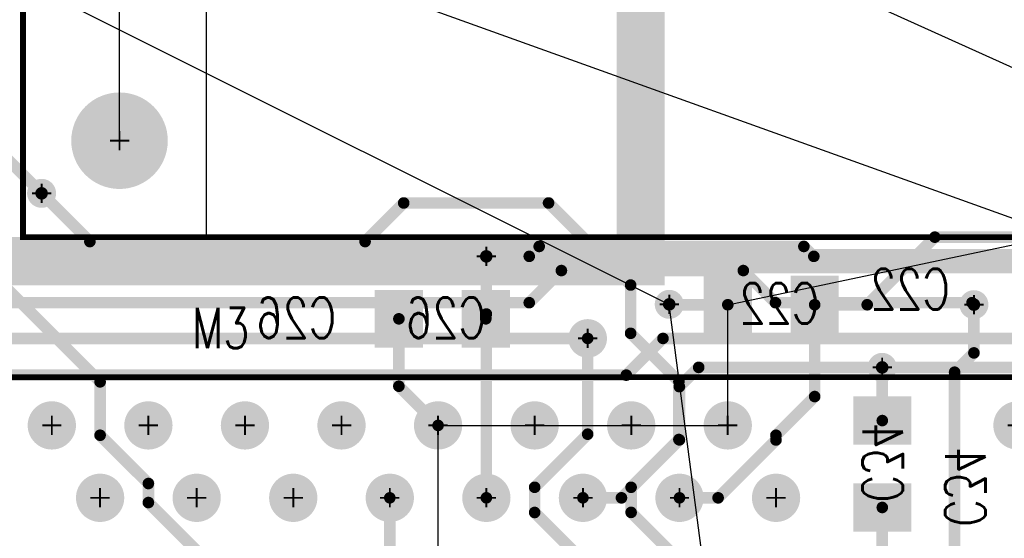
# Model space of a CAD drawing. Extents: x -4.8 to 11.7, y -3.6 to 8.1.
# Tile 35 of 53: x 2.627 to 3.647, y 1.713 to 2.25. Entities that reach past the tile are written whole.
import ezdxf

# ---------------------------------------------------------------- set-up
doc = ezdxf.new("R2010")
doc.units = 0
for name, pattern in [('KEEPOUT_00011100$0', [2, 1, 1]), ('SIG_1', [2, 1, 1]), ('SIG_117', [2, 1, 1]), ('SIG_121', [2, 1, 1]), ('SIG_124', [2, 1, 1]), ('SIG_125', [2, 1, 1]), ('SIG_126', [2, 1, 1]), ('SIG_133', [2, 1, 1]), ('SIG_138', [2, 1, 1]), ('SIG_152', [2, 1, 1]), ('SIG_20', [2, 1, 1]), ('SIG_50', [2, 1, 1]), ('SIG_8', [2, 1, 1])]:
    doc.linetypes.add(name, pattern=pattern)
for name, color, linetype in [('2D_LINE_02', 231, 'CONTINUOUS'), ('2D_LINE_03', 112, 'CONTINUOUS'), ('DRIL_NPLTE_THRU_01', 16, 'CONTINUOUS'), ('DRIL_NPLTE_THRU_04', 176, 'CONTINUOUS'), ('DRIL_PLTE_THRU_01', 16, 'CONTINUOUS'), ('DRIL_PLTE_THRU_04', 176, 'CONTINUOUS'), ('DRIL_SYMBOL', 254, 'CONTINUOUS'), ('KEEPOUT_01', 2, 'CONTINUOUS'), ('LINK_00', 2, 'CONTINUOUS'), ('PADS_BOT', 5, 'CONTINUOUS'), ('PADS_INNER', 1, 'CONTINUOUS'), ('PADS_TOP', 1, 'CONTINUOUS'), ('PART_NAME_123', 255, 'CONTINUOUS'), ('PART_NAME_124', 6, 'CONTINUOUS'), ('PART_NAME_130', 106, 'CONTINUOUS'), ('PART_TOP_2DLINE_123', 255, 'CONTINUOUS'), ('PART_TOP_2DLINE_129', 2, 'CONTINUOUS'), ('TRACE_01', 1, 'CONTINUOUS'), ('TRACE_04', 5, 'CONTINUOUS'), ('VIAPTS', 56, 'CONTINUOUS')]:
    doc.layers.add(name, color=color, linetype=linetype)
doc.styles.add('W0$001', font='simplex', dxfattribs={"width": 0.75})
doc.styles.add('W0$006', font='simplex', dxfattribs={"width": 0.75})

# ---------------------------------------------------------------- blocks, each defined once
blk = doc.blocks.new('DRAWING_169')
at = {"layer": '2D_LINE_03', "const_width": 0.025}
blk.add_lwpolyline([(0.02, 0), (-1.2255, 0), (-1.2255, 0.95), (3.2, 0.95), (3.2, 0.85), (4.1, 0.85), (4.1, 0.4), (4.15, 0.4), (4.15, -1.145), (3.74, -1.145), (3.74, 0.45), (0.02, 0.45)], close=True, dxfattribs=at)
blk = doc.blocks.new('SMOOTH_0$05')
at = {"const_width": 0.025}
blk.add_lwpolyline([(-0.0125, 0, 1), (0.0125, 0, 1)], format="xyb", close=True, dxfattribs=at)
blk = doc.blocks.new('DRAWING_276')
at = {"layer": '2D_LINE_02', "const_width": 0.05}
blk.add_lwpolyline([(0.0746, 0.0502), (4.145, 0.0502), (4.145, -0.675), (3.4351, -0.675), (3.4351, -0.9951), (3.57, -0.9951), (3.57, -4.45), (2.89, -4.45), (2.89, -3.38), (0.0746, -3.38)], close=True, dxfattribs=at)
at = {"layer": '2D_LINE_02'}
blk.add_blockref('SMOOTH_0$05', (3.57, -4.45), dxfattribs=at)
blk = doc.blocks.new('SMOOTH_0$006')
at = {"const_width": 0.003}
blk.add_lwpolyline([(-0.0015, 0, 1), (0.0015, 0, 1)], format="xyb", close=True, dxfattribs=at)
blk = doc.blocks.new('SMOOTH_0$001')
at = {"const_width": 0.0005}
blk.add_lwpolyline([(-0.00025, 0, 1), (0.00025, 0, 1)], format="xyb", close=True, dxfattribs=at)
blk = doc.blocks.new('PART_BODY_TOP_206')
at = {"layer": 'KEEPOUT_01', "linetype": 'KEEPOUT_00011100$0'}
blk.add_lwpolyline([(1, -1.1), (0.09, -1.1), (0.09, 0.1), (1, 0.1)], close=True, dxfattribs=at)
at = {"layer": 'PART_TOP_2DLINE_123', "const_width": 0.006}
blk.add_lwpolyline([(-0.1, 0.1), (2.1, 0.1), (2.1, -1.1), (-0.1, -1.1)], close=True, dxfattribs=at)
at = {"layer": 'PART_TOP_2DLINE_129', "const_width": 0.001}
blk.add_lwpolyline([(-0.1, 0.1), (2.1, 0.1), (2.1, -1.1), (-0.1, -1.1)], close=True, dxfattribs=at)
at = {"layer": 'PART_TOP_2DLINE_123'}
blk.add_blockref('SMOOTH_0$006', (-0.1, -1.1), dxfattribs=at)
at = {"layer": 'PART_TOP_2DLINE_129'}
blk.add_blockref('SMOOTH_0$001', (-0.1, -1.1), dxfattribs=at)
blk = doc.blocks.new('DRIL_SYMBOL_0$055')
at = {"layer": 'DRIL_SYMBOL', "const_width": 0.002}
for points in [[(0, -0.01), (0, 0.01)], [(-0.01, 0), (0.01, 0)]]:
    blk.add_lwpolyline(points, dxfattribs=at)
blk = doc.blocks.new('DRIL_HOLE_0$055')
at = {"const_width": 0.0275}
blk.add_lwpolyline([(-0.01375, 0, 1), (0.01375, 0, 1)], format="xyb", close=True, dxfattribs=at)
blk.add_blockref('DRIL_SYMBOL_0$055', (0, 0))
blk = doc.blocks.new('PAD_17')
at = {"const_width": 0.05}
blk.add_lwpolyline([(0, -0.025, 1), (0, 0.025, 1)], format="xyb", close=True, dxfattribs=at)
blk = doc.blocks.new('STK_TOP_50')
at = {"layer": 'DRIL_PLTE_THRU_01'}
blk.add_blockref('DRIL_HOLE_0$055', (0, 0), dxfattribs=at)
at = {"layer": 'DRIL_PLTE_THRU_04'}
blk.add_blockref('DRIL_HOLE_0$055', (0, 0), dxfattribs=at)
at = {"layer": 'PADS_BOT'}
blk.add_blockref('PAD_17', (0, 0), dxfattribs=at)
at = {"layer": 'PADS_INNER'}
blk.add_blockref('PAD_17', (0, 0), dxfattribs=at)
at = {"layer": 'PADS_TOP'}
blk.add_blockref('PAD_17', (0, 0), dxfattribs=at)
blk = doc.blocks.new('SYM_TOP_39')
for name, p in [('PART_BODY_TOP_206', (0, 0)), ('STK_TOP_50', (0, -1))]:
    blk.add_blockref(name, p)
blk = doc.blocks.new('PART_TOP_87')
blk.add_blockref('SYM_TOP_39', (0, 0))
at = {"layer": 'PART_NAME_123', "style": 'W0$006', "width": 0.75}
blk.add_text('M3', height=0.042, dxfattribs=at).set_placement((0.075, -1.215))
blk = doc.blocks.new('DRIL_HOLE_0')
blk.add_lwpolyline([(0, 0, 1), (0, 0, 1)], format="xyb", close=True)
blk = doc.blocks.new('PAD_0')
blk.add_lwpolyline([(0, 0, 1), (0, 0, 1)], format="xyb", close=True)
blk = doc.blocks.new('PAD_2')
at = {"const_width": 0.05}
blk.add_lwpolyline([(-0.03, 0), (0.03, 0)], dxfattribs=at)
blk = doc.blocks.new('STK_BOT_29')
at = {"layer": 'DRIL_NPLTE_THRU_01'}
blk.add_blockref('DRIL_HOLE_0', (0, 0), dxfattribs=at)
at = {"layer": 'DRIL_NPLTE_THRU_04'}
blk.add_blockref('DRIL_HOLE_0', (0, 0), dxfattribs=at)
at = {"layer": 'PADS_BOT', "rotation": 90}
blk.add_blockref('PAD_2', (0, 0), dxfattribs=at)
at = {"layer": 'PADS_INNER'}
blk.add_blockref('PAD_0', (0, 0), dxfattribs=at)
at = {"layer": 'PADS_TOP'}
blk.add_blockref('PAD_0', (0, 0), dxfattribs=at)
blk = doc.blocks.new('SYM_BOT_20')
for p in [(-0.045, 0), (0.045, 0)]:
    blk.add_blockref('STK_BOT_29', p)
blk = doc.blocks.new('PART_BOT_137')
blk.add_blockref('SYM_BOT_20', (0, 0))
at = {"layer": 'PART_NAME_124', "style": 'W0$006', "width": 0.75}
blk.add_text('C22', height=0.042, rotation=180, dxfattribs=at).set_placement((0.1849, 0.0049))
at = {"layer": 'PART_NAME_130', "style": 'W0$001', "width": 0.75}
blk.add_text('C22', height=0.042, rotation=180, dxfattribs=at).set_placement((0.0494, 0.0196))
blk = doc.blocks.new('PART_BOT_138')
blk.add_blockref('SYM_BOT_20', (0, 0))
at = {"layer": 'PART_NAME_124', "style": 'W0$006', "width": 0.75}
blk.add_text('C26', height=0.042, rotation=180, dxfattribs=at).set_placement((-0.11, 0.02))
at = {"layer": 'PART_NAME_130', "style": 'W0$001', "width": 0.75}
blk.add_text('C26', height=0.042, rotation=180, dxfattribs=at).set_placement((0.045, 0.02))
blk = doc.blocks.new('PART_BOT_152')
blk.add_blockref('SYM_BOT_20', (0, 0))
at = {"layer": 'PART_NAME_124', "style": 'W0$006', "width": 0.75}
blk.add_text('C34', height=0.042, dxfattribs=at).set_placement((-0.065, 0.065))
at = {"layer": 'PART_NAME_130', "style": 'W0$001', "width": 0.75}
blk.add_text('C34', height=0.042, dxfattribs=at).set_placement((-0.0396, -0.0206))
blk = doc.blocks.new('PART_BODY_TOP_252')
at = {"layer": 'PART_TOP_2DLINE_123', "const_width": 0.006}
blk.add_lwpolyline([(-0.5, 0.2), (3.295, 0.2), (3.295, -0.125), (-0.5, -0.125)], close=True, dxfattribs=at)
at = {"layer": 'PART_TOP_2DLINE_129', "const_width": 0.001}
blk.add_lwpolyline([(-1.095, 0.2), (3.935, 0.2), (3.935, -0.125), (-1.095, -0.125)], close=True, dxfattribs=at)
blk = doc.blocks.new('DRIL_SYMBOL_0$03')
at = {"layer": 'DRIL_SYMBOL', "const_width": 0.002}
for points in [[(0, -0.01), (0, 0.01)], [(-0.01, 0), (0.01, 0)]]:
    blk.add_lwpolyline(points, dxfattribs=at)
blk = doc.blocks.new('DRIL_HOLE_0$03')
at = {"const_width": 0.015}
blk.add_lwpolyline([(-0.0075, 0, 1), (0.0075, 0, 1)], format="xyb", close=True, dxfattribs=at)
blk.add_blockref('DRIL_SYMBOL_0$03', (0, 0))
blk = doc.blocks.new('PAD_115')
at = {"const_width": 0.025}
blk.add_lwpolyline([(0, -0.0125, 1), (0, 0.0125, 1)], format="xyb", close=True, dxfattribs=at)
blk = doc.blocks.new('STK_TOP_98')
at = {"layer": 'DRIL_PLTE_THRU_01'}
blk.add_blockref('DRIL_HOLE_0$03', (0, 0), dxfattribs=at)
at = {"layer": 'DRIL_PLTE_THRU_04'}
blk.add_blockref('DRIL_HOLE_0$03', (0, 0), dxfattribs=at)
at = {"layer": 'PADS_BOT'}
blk.add_blockref('PAD_115', (0, 0), dxfattribs=at)
at = {"layer": 'PADS_INNER'}
blk.add_blockref('PAD_115', (0, 0), dxfattribs=at)
at = {"layer": 'PADS_TOP'}
blk.add_blockref('PAD_115', (0, 0), dxfattribs=at)
blk = doc.blocks.new('SYM_TOP_85')
for name, p in [('PART_BODY_TOP_252', (0, 0)), ('STK_TOP_98', (0.5, 0)), ('STK_TOP_98', (0.6, 0)), ('STK_TOP_98', (0.7, 0)), ('STK_TOP_98', (0.8, 0)), ('STK_TOP_98', (0.9, 0)), ('STK_TOP_98', (1, 0)), ('STK_TOP_98', (1.1, 0)), ('STK_TOP_98', (1.2, 0)), ('STK_TOP_98', (0.25, -0.075)), ('STK_TOP_98', (0.55, -0.075)), ('STK_TOP_98', (0.65, -0.075)), ('STK_TOP_98', (0.75, -0.075)), ('STK_TOP_98', (0.85, -0.075)), ('STK_TOP_98', (0.95, -0.075)), ('STK_TOP_98', (1.05, -0.075)), ('STK_TOP_98', (1.15, -0.075)), ('STK_TOP_98', (1.25, -0.075))]:
    blk.add_blockref(name, p)
blk = doc.blocks.new('PART_TOP_183')
blk.add_blockref('SYM_TOP_85', (0, 0))
blk = doc.blocks.new('SMOOTH_0$012')
at = {"const_width": 0.006}
blk.add_lwpolyline([(-0.003, 0, 1), (0.003, 0, 1)], format="xyb", close=True, dxfattribs=at)
blk = doc.blocks.new('DRIL_SYMBOL_0$013')
at = {"layer": 'DRIL_SYMBOL', "const_width": 0.002}
for points in [[(0, -0.01), (0, 0.01)], [(-0.01, 0), (0.01, 0)]]:
    blk.add_lwpolyline(points, dxfattribs=at)
blk = doc.blocks.new('DRIL_HOLE_0$013')
at = {"const_width": 0.0065}
blk.add_lwpolyline([(-0.00325, 0, 1), (0.00325, 0, 1)], format="xyb", close=True, dxfattribs=at)
blk.add_blockref('DRIL_SYMBOL_0$013', (0, 0))
blk = doc.blocks.new('PAD_180')
at = {"const_width": 0.015}
blk.add_lwpolyline([(0, -0.0075, 1), (0, 0.0075, 1)], format="xyb", close=True, dxfattribs=at)
blk = doc.blocks.new('STK_TOP_5')
at = {"layer": 'DRIL_PLTE_THRU_01'}
blk.add_blockref('DRIL_HOLE_0$013', (0, 0), dxfattribs=at)
at = {"layer": 'DRIL_PLTE_THRU_04'}
blk.add_blockref('DRIL_HOLE_0$013', (0, 0), dxfattribs=at)
at = {"layer": 'PADS_BOT'}
blk.add_blockref('PAD_180', (0, 0), dxfattribs=at)
at = {"layer": 'PADS_INNER'}
blk.add_blockref('PAD_180', (0, 0), dxfattribs=at)
at = {"layer": 'PADS_TOP'}
blk.add_blockref('PAD_180', (0, 0), dxfattribs=at)
blk = doc.blocks.new('SYM_TOP_4')
blk.add_blockref('STK_TOP_5', (0, 0))
blk = doc.blocks.new('DRIL_SYMBOL_0$018')
at = {"layer": 'DRIL_SYMBOL', "const_width": 0.002}
for points in [[(0, -0.01), (0, 0.01)], [(-0.01, 0), (0.01, 0)]]:
    blk.add_lwpolyline(points, dxfattribs=at)
blk = doc.blocks.new('DRIL_HOLE_0$018')
at = {"const_width": 0.009}
blk.add_lwpolyline([(-0.0045, 0, 1), (0.0045, 0, 1)], format="xyb", close=True, dxfattribs=at)
blk.add_blockref('DRIL_SYMBOL_0$018', (0, 0))
blk = doc.blocks.new('PAD_65')
at = {"const_width": 0.02}
blk.add_lwpolyline([(0, -0.01, 1), (0, 0.01, 1)], format="xyb", close=True, dxfattribs=at)
blk = doc.blocks.new('STK_TOP_4')
at = {"layer": 'DRIL_PLTE_THRU_01'}
blk.add_blockref('DRIL_HOLE_0$018', (0, 0), dxfattribs=at)
at = {"layer": 'DRIL_PLTE_THRU_04'}
blk.add_blockref('DRIL_HOLE_0$018', (0, 0), dxfattribs=at)
at = {"layer": 'PADS_BOT'}
blk.add_blockref('PAD_65', (0, 0), dxfattribs=at)
at = {"layer": 'PADS_INNER'}
blk.add_blockref('PAD_65', (0, 0), dxfattribs=at)
at = {"layer": 'PADS_TOP'}
blk.add_blockref('PAD_65', (0, 0), dxfattribs=at)
blk = doc.blocks.new('SYM_TOP_3')
blk.add_blockref('STK_TOP_4', (0, 0))

msp = doc.modelspace()

# ---------------------------------------------------------------- linework, layer by layer
at = {"layer": 'LINK_00', "linetype": 'SIG_20'}
for q in [(2.3307, 2.7995), (1.5705, 2.7937)]:
    msp.add_line((5.3355, 1.4397), q, dxfattribs=at)
at = {"layer": 'LINK_00', "linetype": 'SIG_1'}
for p, q in [((2.2607, 2.4745), (3.3, 1.955)), ((3.3606, 1.9546), (4.0504, 2.0998)), ((3.3755, 1.38), (3.3, 1.955)), ((3.3606, 1.8296), (3.3606, 1.9546)), ((3.0606, 1.6796), (3.0606, 1.8296)), ((3.0606, 1.8296), (3.1606, 1.8296)), ((3.1606, 1.8296), (3.2606, 1.8296)), ((3.2606, 1.8296), (3.3606, 1.8296))]:
    msp.add_line(p, q, dxfattribs=at)
at = {"layer": 'LINK_00', "linetype": 'SIG_8'}
msp.add_line((2.7307, 2.1245), (2.7307, 2.4745), dxfattribs=at)
at = {"layer": 'TRACE_01', "linetype": 'SIG_125', "const_width": 0.012}
msp.add_lwpolyline([(2.65, 2.07), (2.6502, 2.07), (2.611, 2.1092), (2.611, 2.1652), (2.5264, 2.2498), (2.1334, 2.2498), (2.0335, 2.3497), (0.9055, 2.3497)], dxfattribs=at)
at = {"layer": 'TRACE_01', "linetype": 'SIG_50', "const_width": 0.012}
for points in [[(3.1105, 2.0047), (2.6165, 2.0047), (2.5215, 2.0997), (2.4004, 2.0997), (2.3253, 2.1748)], [(3.1105, 2.0047), (3.155, 2.0047), (3.1653, 2.015), (3.4394, 2.015)], [(3.7504, 2.0047), (3.4497, 2.0047), (3.4394, 2.015)]]:
    msp.add_lwpolyline(points, dxfattribs=at)
at = {"layer": 'TRACE_01', "linetype": 'SIG_152', "const_width": 0.012}
for points in [[(3.155, 1.9567), (2.5955, 1.9567), (2.509, 2.0432)], [(3.155, 1.9567), (3.1883, 1.99), (3.3767, 1.99)], [(3.6155, 1.9547), (3.6135, 1.9567), (3.41, 1.9567), (3.3767, 1.99)]]:
    msp.add_lwpolyline(points, dxfattribs=at)
at = {"layer": 'TRACE_01', "linetype": 'SIG_133', "const_width": 0.012}
for points in [[(2.3465, 1.7836), (2.3755, 1.7836), (2.4026, 1.8107), (2.5015, 1.8107), (2.5725, 1.8817), (3.2555, 1.8817), (3.2935, 1.9197)], [(4.3443, 1.5957), (4.0203, 1.9197), (3.2935, 1.9197)]]:
    msp.add_lwpolyline(points, dxfattribs=at)
at = {"layer": 'TRACE_01', "linetype": 'SIG_124', "const_width": 0.012}
msp.add_lwpolyline([(2.5205, 1.8857), (2.5545, 1.9197), (3.2155, 1.9197)], dxfattribs=at)
at = {"layer": 'TRACE_01', "linetype": 'SIG_126', "const_width": 0.012}
for points in [[(3.2106, 1.7546), (3.2505, 1.7546), (3.3105, 1.8146), (3.3105, 1.8697), (3.3305, 1.8897), (3.5205, 1.8897)], [(3.5205, 1.8897), (3.9504, 1.8897)]]:
    msp.add_lwpolyline(points, dxfattribs=at)
at = {"layer": 'TRACE_04', "linetype": 'SIG_138', "const_width": 0.012}
for points in [[(3.4506, 1.9546), (3.505, 1.9546), (3.575, 2.0246), (3.7956, 2.0246), (3.8156, 2.0396), (3.8156, 2.6945), (3.8957, 2.7746), (4.0056, 2.7746)], [(3.3106, 1.7546), (3.3506, 1.7546), (3.4105, 1.8145), (3.4105, 1.8194), (3.4506, 1.8595), (3.4506, 1.9546)]]:
    msp.add_lwpolyline(points, dxfattribs=at)
at = {"layer": 'TRACE_04', "linetype": 'SIG_121', "const_width": 0.012}
msp.add_lwpolyline([(2.5255, 2.1497), (2.5255, 2.0598), (2.7106, 1.8747), (2.7106, 1.8194), (2.7606, 1.7694), (2.7606, 1.7497), (2.8106, 1.6997), (2.8106, 1.6046)], dxfattribs=at)
at = {"layer": 'TRACE_04', "linetype": 'SIG_125', "const_width": 0.012}
for points in [[(2.65, 2.07), (2.7, 2.02), (2.985, 2.02), (3.025, 2.06), (3.175, 2.06), (3.26, 1.975), (3.26, 1.925), (3.31, 1.875), (3.31, 1.815)], [(3.2605, 1.7395), (3.2605, 1.7655), (3.31, 1.815)], [(3.2605, 1.7395), (3.3106, 1.6894), (3.3106, 1.6046)]]:
    msp.add_lwpolyline(points, dxfattribs=at)
at = {"layer": 'TRACE_04', "linetype": 'SIG_50', "const_width": 0.012}
for points in [[(3.1105, 2.0047), (3.1106, 2.0046), (3.1106, 1.945)], [(3.11, 1.94), (3.11, 1.9444), (3.1106, 1.945)], [(3.1106, 1.945), (3.1106, 1.7546)]]:
    msp.add_lwpolyline(points, dxfattribs=at)
at = {"layer": 'TRACE_04', "linetype": 'SIG_1', "const_width": 0.012}
for points in [[(3.3, 1.955), (3.3, 1.9546), (3.3606, 1.9546)], [(3.02, 1.94), (3.02, 1.8702), (3.0606, 1.8296)], [(3.3606, 1.6796), (3.5206, 1.6796), (3.5206, 1.7446)]]:
    msp.add_lwpolyline(points, dxfattribs=at)
at = {"layer": 'TRACE_04', "linetype": 'SIG_152', "const_width": 0.012}
msp.add_lwpolyline([(3.5955, 1.6298), (3.5955, 1.8847), (3.6155, 1.9047), (3.6155, 1.9547)], dxfattribs=at)
at = {"layer": 'TRACE_04', "linetype": 'SIG_124', "const_width": 0.012}
for points in [[(3.1606, 1.7394), (3.1606, 1.7655), (3.2155, 1.8205), (3.2155, 1.9197)], [(3.1606, 1.7394), (3.2106, 1.6894), (3.2106, 1.6046)]]:
    msp.add_lwpolyline(points, dxfattribs=at)
at = {"layer": 'TRACE_04', "linetype": 'SIG_126', "const_width": 0.012}
msp.add_lwpolyline([(3.5205, 1.8897), (3.5206, 1.8896), (3.5206, 1.8346)], dxfattribs=at)
at = {"layer": 'TRACE_04', "linetype": 'SIG_117', "const_width": 0.012}
msp.add_lwpolyline([(2.9606, 1.565), (2.9606, 1.6246), (3.0106, 1.6646), (3.0106, 1.7546)], dxfattribs=at)

# ---------------------------------------------------------------- block references
for name, p in [('DRAWING_276', (-0.2996, 6.4498)), ('PART_TOP_87', (2.7307, 3.1245)), ('DRAWING_169', (1.0005, 1.0497))]:
    msp.add_blockref(name, p)
at = {"xscale": -1}
for name, p, rotation in [('PART_BOT_137', (3.4056, 1.9546), -180), ('PART_BOT_138', (3.065, 1.94), -180), ('PART_BOT_152', (3.5206, 1.7896), -90)]:
    msp.add_blockref(name, p, dxfattribs=dict(at, rotation=rotation))
at = {"rotation": 180}
msp.add_blockref('PART_TOP_183', (3.9106, 1.7546), dxfattribs=at)
at = {"layer": 'TRACE_01'}
for p in [(2.65, 2.07), (2.6502, 2.07), (3.1653, 2.015), (3.4394, 2.015), (3.4394, 2.015), (3.1105, 2.0047), (3.1105, 2.0047), (3.155, 2.0047), (3.4497, 2.0047), (3.1883, 1.99), (3.3767, 1.99), (3.3767, 1.99), (3.155, 1.9567), (3.155, 1.9567), (3.41, 1.9567), (3.6135, 1.9567), (3.6155, 1.9547), (3.2155, 1.9197), (3.2935, 1.9197), (3.2935, 1.9197), (3.2555, 1.8817), (3.3305, 1.8897), (3.5205, 1.8897), (3.5205, 1.8897), (3.3105, 1.8697), (3.3105, 1.8146), (3.2106, 1.7546), (3.2505, 1.7546)]:
    msp.add_blockref('SMOOTH_0$012', p, dxfattribs=at)
at = {"layer": 'TRACE_04'}
for p in [(2.65, 2.07), (3.025, 2.06), (3.175, 2.06), (3.575, 2.0246), (2.7, 2.02), (2.985, 2.02), (3.1105, 2.0047), (3.1106, 2.0046), (3.26, 1.975), (3.3, 1.955), (3.3, 1.9546), (3.3606, 1.9546), (3.4506, 1.9546), (3.4506, 1.9546), (3.505, 1.9546), (3.6155, 1.9547), (3.11, 1.9444), (3.1106, 1.945), (3.1106, 1.945), (3.1106, 1.945), (3.02, 1.94), (3.11, 1.94), (3.26, 1.925), (3.2155, 1.9197), (3.6155, 1.9047), (3.5205, 1.8897), (3.5206, 1.8896), (3.5955, 1.8847), (2.7106, 1.8747), (3.02, 1.8702), (3.31, 1.875), (3.4506, 1.8595), (3.0606, 1.8296), (3.5206, 1.8346), (2.7106, 1.8194), (3.2155, 1.8205), (3.4105, 1.8194), (3.31, 1.815), (3.31, 1.815), (3.4105, 1.8145), (2.7606, 1.7694), (3.1606, 1.7655), (3.2605, 1.7655), (2.7606, 1.7497), (3.0106, 1.7546), (3.1106, 1.7546), (3.3106, 1.7546), (3.3506, 1.7546), (3.1606, 1.7394), (3.1606, 1.7394), (3.2605, 1.7395), (3.2605, 1.7395), (3.5206, 1.7446)]:
    msp.add_blockref('SMOOTH_0$012', p, dxfattribs=at)
at = {"layer": 'VIAPTS', "linetype": 'SIG_125'}
msp.add_blockref('SYM_TOP_4', (2.65, 2.07), dxfattribs=at)
at = {"layer": 'VIAPTS', "linetype": 'SIG_50'}
msp.add_blockref('SYM_TOP_4', (3.1105, 2.0047), dxfattribs=at)
at = {"layer": 'VIAPTS', "linetype": 'SIG_1'}
msp.add_blockref('SYM_TOP_4', (3.3, 1.955), dxfattribs=at)
at = {"layer": 'VIAPTS', "linetype": 'SIG_152'}
msp.add_blockref('SYM_TOP_4', (3.6155, 1.9547), dxfattribs=at)
at = {"layer": 'VIAPTS', "linetype": 'SIG_124'}
msp.add_blockref('SYM_TOP_3', (3.2155, 1.9197), dxfattribs=at)
at = {"layer": 'VIAPTS', "linetype": 'SIG_126'}
msp.add_blockref('SYM_TOP_4', (3.5205, 1.8897), dxfattribs=at)

doc.saveas('drawing.dxf')
